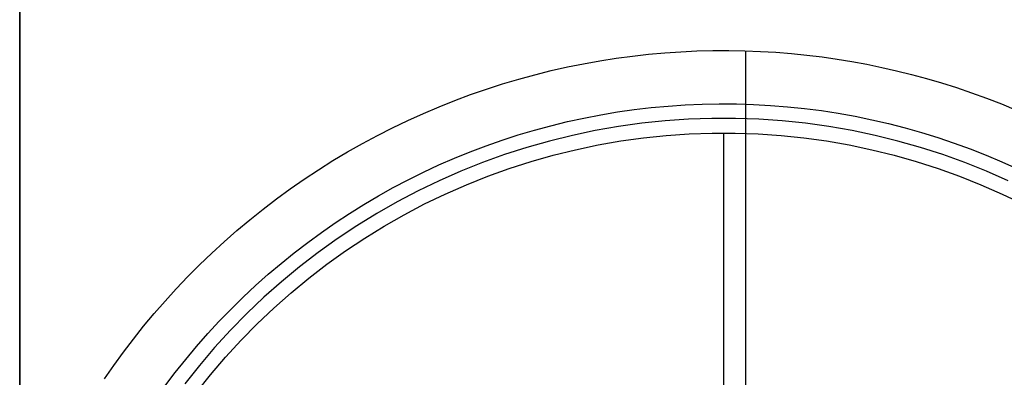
# Model space of a CAD drawing. Header units: millimetres. Extents: x -88 to 88, y -12 to 103.
# Tile 101 of 256: x -71.5 to -67.03, y 26.45 to 28.07. Entities that reach past the tile are written whole.
import ezdxf

# ---------------------------------------------------------------- set-up
doc = ezdxf.new("R2010")
doc.units = ezdxf.units.MM
doc.layers.add('Default', color=7, linetype='Continuous', true_color=0x000000)
doc.layers.add('TOP', color=7, linetype='Continuous', true_color=0xc80000)

msp = doc.modelspace()

# ---------------------------------------------------------------- linework, layer by layer
at = {"layer": 'Default', "color": 254, "true_color": 0xcad1ee}
for points in [[(-71.5012, 3.0352), (-71.5012, 98.0352)], [(-71.5012, 93.3863), (-71.5012, 25.6841)], [(-71.5012, 93.3863), (-71.5012, 25.6841)], [(-71.1153, 26.4433), (-71.0732, 26.5039), (-71.0296, 26.5639), (-70.9845, 26.6232), (-70.9379, 26.6818), (-70.8898, 26.7395), (-70.8403, 26.7964), (-70.7893, 26.8523), (-70.7369, 26.9073), (-70.6832, 26.9613), (-70.6281, 27.0142), (-70.5717, 27.066), (-70.514, 27.1166), (-70.455, 27.166), (-70.3948, 27.2141), (-70.3335, 27.2609), (-70.271, 27.3064), (-70.2075, 27.3505), (-70.1429, 27.3932), (-70.0773, 27.4344), (-70.0108, 27.4741), (-69.9434, 27.5123), (-69.8752, 27.5489), (-69.8061, 27.584), (-69.7364, 27.6174), (-69.666, 27.6492), (-69.595, 27.6794), (-69.5234, 27.7079), (-69.4513, 27.7348), (-69.3788, 27.7599), (-69.3059, 27.7833), (-69.2327, 27.8051), (-69.1592, 27.8251), (-69.0855, 27.8435), (-69.0117, 27.8601), (-68.9378, 27.8751), (-68.8638, 27.8883), (-68.7899, 27.8999), (-68.716, 27.9098), (-68.6423, 27.918), (-68.5688, 27.9246), (-68.4955, 27.9296), (-68.4225, 27.933), (-68.3498, 27.9348), (-68.2775, 27.9351), (-68.2056, 27.9338), (-68.1343, 27.9311), (-68.0634, 27.9269), (-67.9931, 27.9212), (-67.9233, 27.9141), (-67.8542, 27.9057), (-67.7858, 27.8959), (-67.7181, 27.8848), (-67.6506, 27.8724), (-67.5829, 27.8584), (-67.515, 27.843), (-67.447, 27.8261), (-67.3789, 27.8077), (-67.3107, 27.7877), (-67.2426, 27.7662), (-67.1746, 27.7431), (-67.1066, 27.7184), (-67.0388, 27.6922), (-66.9713, 27.6643)], [(-71.1153, 26.4433), (-71.0732, 26.5039), (-71.0296, 26.5639), (-70.9845, 26.6232), (-70.9379, 26.6818), (-70.8898, 26.7395), (-70.8403, 26.7964), (-70.7893, 26.8523), (-70.7369, 26.9073), (-70.6832, 26.9613), (-70.6281, 27.0142), (-70.5717, 27.066), (-70.514, 27.1166), (-70.455, 27.166), (-70.3948, 27.2141), (-70.3335, 27.2609), (-70.271, 27.3064), (-70.2075, 27.3505), (-70.1429, 27.3932), (-70.0773, 27.4344), (-70.0108, 27.4741), (-69.9434, 27.5123), (-69.8752, 27.5489), (-69.8061, 27.584), (-69.7364, 27.6174), (-69.666, 27.6492), (-69.595, 27.6794), (-69.5234, 27.7079), (-69.4513, 27.7348), (-69.3788, 27.7599), (-69.3059, 27.7833), (-69.2327, 27.8051), (-69.1592, 27.8251), (-69.0855, 27.8435), (-69.0117, 27.8601), (-68.9378, 27.8751), (-68.8638, 27.8883), (-68.7899, 27.8999), (-68.716, 27.9098), (-68.6423, 27.918), (-68.5688, 27.9246), (-68.4955, 27.9296), (-68.4225, 27.933), (-68.3498, 27.9348), (-68.2775, 27.9351), (-68.2056, 27.9338), (-68.1343, 27.9311), (-68.0634, 27.9269), (-67.9931, 27.9212), (-67.9233, 27.9141), (-67.8542, 27.9057), (-67.7858, 27.8959), (-67.7181, 27.8848), (-67.6506, 27.8724), (-67.5829, 27.8584), (-67.515, 27.843), (-67.447, 27.8261), (-67.3789, 27.8077), (-67.3107, 27.7877), (-67.2426, 27.7662), (-67.1746, 27.7431), (-67.1066, 27.7184), (-67.0388, 27.6922), (-66.9713, 27.6643)], [(-68.2012, 26.1321), (-68.2012, 27.9337)], [(-68.2012, 26.1321), (-68.2012, 27.9337)]]:
    msp.add_lwpolyline(points, dxfattribs=at)
at = {"layer": 'TOP', "color": 254, "true_color": 0xcad1ee, "extrusion": (1, 0, 0)}
for points in [[(27.5602, -4.9), (27.6929, 10.3028)], [(26.45, 12.9374), (26.45, 13.2377)]]:
    msp.add_lwpolyline(points, dxfattribs=at)
at = {"layer": 'TOP', "color": 254, "true_color": 0xcad1ee}
for points in [[(-67.0081, 27.3433), (-67.1058, 27.3863), (-67.2049, 27.4258), (-67.3053, 27.4619), (-67.4069, 27.4946), (-67.5096, 27.5237), (-67.6132, 27.5492), (-67.7177, 27.5712), (-67.8228, 27.5895), (-67.9285, 27.6042), (-68.0347, 27.6152), (-68.1412, 27.6226), (-68.2478, 27.6263), (-68.3545, 27.6263), (-68.4612, 27.6226), (-68.5677, 27.6152), (-68.6738, 27.6042), (-68.7795, 27.5895), (-68.8847, 27.5712), (-68.9891, 27.5492), (-69.0927, 27.5237), (-69.1954, 27.4946), (-69.297, 27.4619), (-69.3974, 27.4258), (-69.4966, 27.3863), (-69.5943, 27.3433), (-69.6904, 27.297), (-69.7849, 27.2474), (-69.8776, 27.1946), (-69.9685, 27.1386), (-70.0574, 27.0795), (-70.1441, 27.0173), (-70.2287, 26.9522), (-70.311, 26.8843), (-70.3909, 26.8135), (-70.4683, 26.74), (-70.5431, 26.6639), (-70.6152, 26.5853), (-70.6846, 26.5042), (-70.7511, 26.4207)], [(-70.6984, 26.3801), (-70.6333, 26.4618), (-70.5654, 26.5411), (-70.4948, 26.6181), (-70.4216, 26.6926), (-70.3459, 26.7645), (-70.2677, 26.8337), (-70.1872, 26.9002), (-70.1045, 26.9639), (-70.0196, 27.0247), (-69.9326, 27.0825), (-69.8437, 27.1373), (-69.753, 27.189), (-69.6605, 27.2376), (-69.5664, 27.2829), (-69.4708, 27.3249), (-69.3739, 27.3636), (-69.2756, 27.399), (-69.1762, 27.4309), (-69.0757, 27.4594), (-68.9743, 27.4843), (-68.8721, 27.5058), (-68.7692, 27.5238), (-68.6658, 27.5381), (-68.5619, 27.5489), (-68.4578, 27.5561), (-68.3534, 27.5597), (-68.249, 27.5597), (-68.1446, 27.5561), (-68.0404, 27.5489), (-67.9366, 27.5381), (-67.8331, 27.5238), (-67.7302, 27.5058), (-67.6281, 27.4843), (-67.5267, 27.4594), (-67.4262, 27.4309), (-67.3268, 27.399), (-67.2285, 27.3636), (-67.1315, 27.3249), (-67.0359, 27.2829), (-66.9418, 27.2376)], [(-68.3012, 26.2102), (-68.3012, 27.5602)]]:
    msp.add_lwpolyline(points, dxfattribs=at)
msp.add_polyline3d([(-70.8407, 26.4098, 10.1662), (-70.7942, 26.4712, 10.1701), (-70.7463, 26.5314, 10.174), (-70.6969, 26.5905, 10.1779), (-70.6461, 26.6483, 10.1818), (-70.5939, 26.7049, 10.1857), (-70.5404, 26.7602, 10.1896), (-70.4855, 26.8142, 10.1935), (-70.4293, 26.8668, 10.1974), (-70.3718, 26.918, 10.2013), (-70.3131, 26.9678, 10.2052), (-70.2532, 27.0162, 10.2091), (-70.1921, 27.0631, 10.213), (-70.1299, 27.1085, 10.2169), (-70.0666, 27.1524, 10.2207), (-70.0022, 27.1947, 10.2245), (-69.9369, 27.2354, 10.2283), (-69.8705, 27.2746, 10.2321), (-69.8032, 27.3121, 10.2359), (-69.7349, 27.348, 10.2396), (-69.6658, 27.3822, 10.2433), (-69.5959, 27.4147, 10.247), (-69.5252, 27.4455, 10.2506), (-69.4537, 27.4745, 10.2542), (-69.3815, 27.5019, 10.2577), (-69.3087, 27.5274, 10.2612), (-69.2352, 27.5512, 10.2647), (-69.1612, 27.5732, 10.2681), (-69.0866, 27.5933, 10.2715), (-69.0116, 27.6117, 10.2748), (-68.9361, 27.6282, 10.2781), (-68.8602, 27.6428, 10.2813), (-68.7839, 27.6556, 10.2845), (-68.7073, 27.6665, 10.2876), (-68.6304, 27.6755, 10.2906), (-68.5534, 27.6827, 10.2936), (-68.4761, 27.688, 10.2965), (-68.3987, 27.6913, 10.2993), (-68.3212, 27.6928, 10.3021), (-68.2436, 27.6924, 10.3048), (-68.1661, 27.69, 10.3075), (-68.0887, 27.6858, 10.31), (-68.0113, 27.6796, 10.3125), (-67.9341, 27.6715, 10.315), (-67.8571, 27.6616, 10.3173), (-67.7804, 27.6498, 10.3195), (-67.7039, 27.636, 10.3217), (-67.6278, 27.6204, 10.3238), (-67.5521, 27.6029, 10.3258), (-67.4768, 27.5836, 10.3278), (-67.402, 27.5624, 10.3296), (-67.3277, 27.5393, 10.3314), (-67.254, 27.5144, 10.3331), (-67.1808, 27.4877, 10.3346), (-67.1084, 27.4592, 10.3361), (-67.0366, 27.4289, 10.3375), (-66.9656, 27.3968, 10.3389)], dxfattribs=at)

doc.saveas('drawing.dxf')
